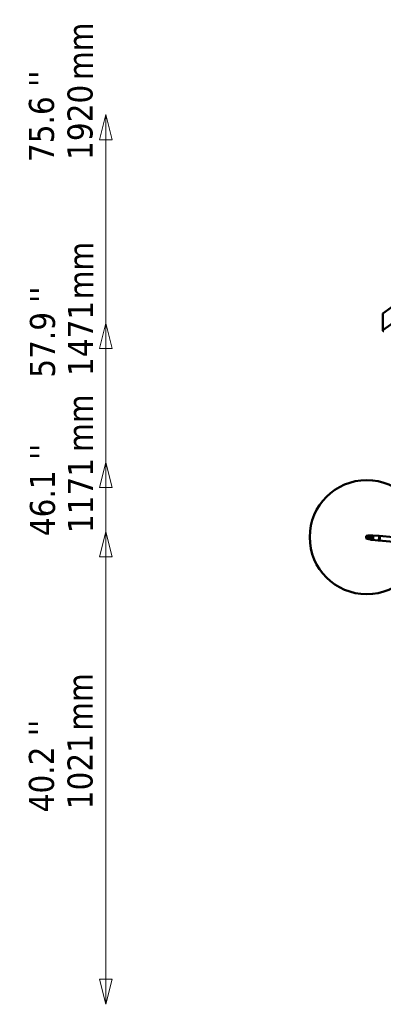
# Model space of a CAD drawing. Header units: millimetres. Extents: x 152 to 5146, y 650 to 3151.
# Tile 5 of 10: x 2796 to 3580, y 944 to 3068. Entities that reach past the tile are written whole.
import ezdxf

# ---------------------------------------------------------------- set-up
doc = ezdxf.new("R2010")
doc.units = ezdxf.units.MM
doc.header["$LTSCALE"] = 18
for name, color, linetype, lineweight in [('Symbol (ISO)', 7, 'Continuous', 25), ('Widoczne (ISO)', 7, 'Continuous', 50), ('Widoczne wąskie (ISO)', 7, 'Continuous', 35), ('Wymiar (ISO)', 7, 'Continuous', 25)]:
    doc.layers.add(name, color=color, linetype=linetype, lineweight=lineweight)
doc.styles.add('Tekst notatki (ISO)', font='tahoma.ttf')

msp = doc.modelspace()

# ---------------------------------------------------------------- linework, layer by layer
at = {"layer": 'Widoczne (ISO)', "linetype": 'Continuous', "lineweight": 50}
for p, q in [((3578.6, 2434.6), (3673.3, 2501.9)), ((3578.6, 2398.4), (3578.6, 2434.6)), ((3543.7, 1955.2), (3543.1, 1954.9)), ((3543.1, 1954.9), (3543.1, 1953.9)), ((3543.1, 1953.9), (3543.1, 1950.2)), ((3543.6, 1954.2), (3543.7, 1955.2)), ((3543.6, 1950.5), (3543.6, 1954.2)), ((3543.7, 1955.2), (3557.3, 1955.8)), ((3570.1, 1954.7), (3557, 1955.9)), ((3557.3, 1955.8), (3557.2, 1953.2)), ((3570.9, 1953.8), (3571.2, 1953.8)), ((3655.3, 1946.6), (3571.1, 1954.6)), ((3543.1, 1950.2), (3543, 1949.1)), ((3543, 1949.1), (3543.6, 1949.4)), ((3543, 1949.1), (3548.4, 1947.8)), ((3543.6, 1949.4), (3543.6, 1950.5)), ((3543.6, 1949.4), (3557.1, 1946.8)), ((3569.2, 1944.7), (3556, 1945.9)), ((3557.2, 1949.5), (3557.1, 1946.8)), ((3557.2, 1953.2), (3557.2, 1949.5)), ((3654.3, 1936.7), (3570.1, 1944.6)), ((3570.2, 1945.5), (3571, 1946)), ((3571, 1946), (3570.5, 1946)), ((3572, 1951.8), (3571.3, 1951.8)), ((3571.3, 1949), (3571.9, 1949)), ((3571.9, 1949), (3572, 1951.8))]:
    msp.add_line(p, q, dxfattribs=at)
msp.add_circle((3544.3, 1952), 123, dxfattribs=at)
for centre, major_axis, start_param, end_param in [((3556.5, 1950.9), (0.47, 4.98), 6.100796, 6.332954), ((3556.5, 1950.9), (0.47, 4.98), 3.782237, 6.100796), ((3569.7, 1949.7), (0.47, 4.98), 3.141593, 6.283185), ((3570.6, 1949.6), (-0.47, -4.98), 5.993449, 9.714514), ((3570.6, 1949.6), (0.4, 4.23), 5.287441, 6.168835), ((3556.5, 1950.9), (-0.47, -4.98), 6.233761, 6.92383), ((3570.6, 1949.6), (-0.4, -4.23), 0.575052, 1.456446)]:
    msp.add_ellipse(centre, major_axis=major_axis, ratio=0.330366, start_param=start_param, end_param=end_param, dxfattribs=at)
for points, knots in [([(3581.3, 2396), (3580.4, 2396), (3579.5, 2396.5), (3579, 2397.3), (3578.8, 2397.6), (3578.6, 2398), (3578.6, 2398.4)], [0, 0, 0, 0, 1.074185, 1.074185, 1.074185, 1.570796, 1.570796, 1.570796, 1.570796]), ([(3546.8, 1955.4), (3547.5, 1955.4), (3548.3, 1955.4), (3551, 1955.6), (3553, 1955.7), (3555.6, 1955.8), (3556.2, 1955.9), (3556.9, 1955.9)], [0, 0, 0, 0, 0.256305, 0.256305, 0.88042, 0.88042, 1.091227, 1.091227, 1.091227, 1.091227])]:
    msp.add_open_spline(points, degree=3, knots=knots, dxfattribs=at)
msp.add_open_spline([(3556, 1946), (3553.5, 1946.6), (3551, 1947.2), (3548.4, 1947.8)], degree=3, dxfattribs=at)
at = {"layer": 'Widoczne wąskie (ISO)', "linetype": 'Continuous', "lineweight": 50}
for p, q in [((3578.6, 2398.4), (3673.3, 2465.7)), ((3543.6, 1954.2), (3543.1, 1953.9)), ((3557.2, 1953.2), (3543.6, 1954.2)), ((3543.6, 1950.5), (3543.1, 1950.2)), ((3557.2, 1949.5), (3543.6, 1950.5))]:
    msp.add_line(p, q, dxfattribs=at)
at = {"layer": 'Wymiar (ISO)', "lineweight": 18}
for p, q in [((2981.7, 2863.2), (2968.2, 2809.2)), ((2981.7, 2809.2), (2981.7, 2863.2)), ((2995.2, 2809.2), (2981.7, 2863.2)), ((2968.2, 2809.2), (2995.2, 2809.2)), ((2981.7, 998.5), (2981.7, 2809.2)), ((2981.7, 2413.2), (2968.2, 2359.2)), ((2981.7, 2359.2), (2981.7, 2413.2)), ((2995.2, 2359.2), (2981.7, 2413.2)), ((2968.2, 2359.2), (2995.2, 2359.2)), ((2981.7, 998.5), (2981.7, 2359.2)), ((2981.7, 2113.2), (2968.2, 2059.2)), ((2981.7, 2059.2), (2981.7, 2113.2)), ((2995.2, 2059.2), (2981.7, 2113.2)), ((2968.2, 2059.2), (2995.2, 2059.2)), ((2981.7, 998.5), (2981.7, 2059.2)), ((2981.7, 1963.2), (2968.2, 1909.2)), ((2981.7, 1909.2), (2981.7, 1963.2)), ((2995.2, 1909.2), (2981.7, 1963.2)), ((2968.2, 1909.2), (2995.2, 1909.2)), ((2981.7, 998.5), (2981.7, 1909.2)), ((2968.2, 998.5), (2981.7, 944.5)), ((2995.2, 998.5), (2968.2, 998.5)), ((2968.2, 998.5), (2981.7, 944.5)), ((2995.2, 998.5), (2968.2, 998.5)), ((2968.2, 998.5), (2981.7, 944.5)), ((2995.2, 998.5), (2968.2, 998.5)), ((2968.2, 998.5), (2981.7, 944.5)), ((2995.2, 998.5), (2968.2, 998.5)), ((2981.7, 998.5), (2981.7, 944.5)), ((2981.7, 944.5), (2995.2, 998.5)), ((2981.7, 998.5), (2981.7, 944.5)), ((2981.7, 944.5), (2995.2, 998.5)), ((2981.7, 998.5), (2981.7, 944.5)), ((2981.7, 944.5), (2995.2, 998.5)), ((2981.7, 998.5), (2981.7, 944.5)), ((2981.7, 944.5), (2995.2, 998.5))]:
    msp.add_line(p, q, dxfattribs=at)
at = {"layer": 'Wymiar (ISO)', "lineweight": 18, "flags": 128}
for points in [[(2995.2, 2809.2), (2981.7, 2863.2), (2968.2, 2809.2), (2995.2, 2809.2)], [(2995.2, 2359.2), (2981.7, 2413.2), (2968.2, 2359.2), (2995.2, 2359.2)], [(2995.2, 2059.2), (2981.7, 2113.2), (2968.2, 2059.2), (2995.2, 2059.2)], [(2995.2, 1909.2), (2981.7, 1963.2), (2968.2, 1909.2), (2995.2, 1909.2)], [(2968.2, 998.5), (2981.7, 944.5), (2995.2, 998.5), (2968.2, 998.5)], [(2968.2, 998.5), (2981.7, 944.5), (2995.2, 998.5), (2968.2, 998.5)], [(2968.2, 998.5), (2981.7, 944.5), (2995.2, 998.5), (2968.2, 998.5)], [(2968.2, 998.5), (2981.7, 944.5), (2995.2, 998.5), (2968.2, 998.5)]]:
    msp.add_lwpolyline(points, dxfattribs=at)
at = {"layer": 'Wymiar (ISO)'}
for points in [[(2995.2, 2809.2), (2981.7, 2863.2), (2968.2, 2809.2), (2995.2, 2809.2)], [(2995.2, 2359.2), (2981.7, 2413.2), (2968.2, 2359.2), (2995.2, 2359.2)], [(2995.2, 2059.2), (2981.7, 2113.2), (2968.2, 2059.2), (2995.2, 2059.2)], [(2995.2, 1909.2), (2981.7, 1963.2), (2968.2, 1909.2), (2995.2, 1909.2)], [(2968.2, 998.5), (2981.7, 944.5), (2995.2, 998.5), (2968.2, 998.5)], [(2968.2, 998.5), (2981.7, 944.5), (2995.2, 998.5), (2968.2, 998.5)], [(2968.2, 998.5), (2981.7, 944.5), (2995.2, 998.5), (2968.2, 998.5)], [(2968.2, 998.5), (2981.7, 944.5), (2995.2, 998.5), (2968.2, 998.5)]]:
    msp.add_solid(points, dxfattribs=at)

# ---------------------------------------------------------------- texts
at = {"layer": 'Symbol (ISO)', "char_height": 54, "width": 124.716, "attachment_point": 1, "rotation": 90, "style": 'Tekst notatki (ISO)'}
for insert in [(2900.1, 2937.8), (2901.1, 2465), (2899.8, 2135.9), (2899.3, 1534.4)]:
    msp.add_mtext('\\fTahoma|b0|i0;mm', dxfattribs=dict(at, insert=insert))
at = {"layer": 'Wymiar (ISO)', "char_height": 54, "attachment_point": 7, "rotation": 90, "style": 'Tekst notatki (ISO)'}
for s, insert in [("''", (2869.9, 2923.3)), ('1920', (2954.2, 2765.6)), ('75.6', (2871, 2761)), ("''", (2872, 2457.3)), ('1471', (2954.2, 2299.6)), ('57.9', (2873.2, 2295.9)), ("''", (2872.1, 2118.5)), ('1171', (2954.2, 1960.7)), ('46.1', (2873.2, 1954.1)), ("''", (2869.8, 1523)), ('1021', (2954.2, 1365.2)), ('40.2', (2871, 1358.6))]:
    msp.add_mtext(s, dxfattribs=dict(at, insert=insert))

doc.saveas('drawing.dxf')
